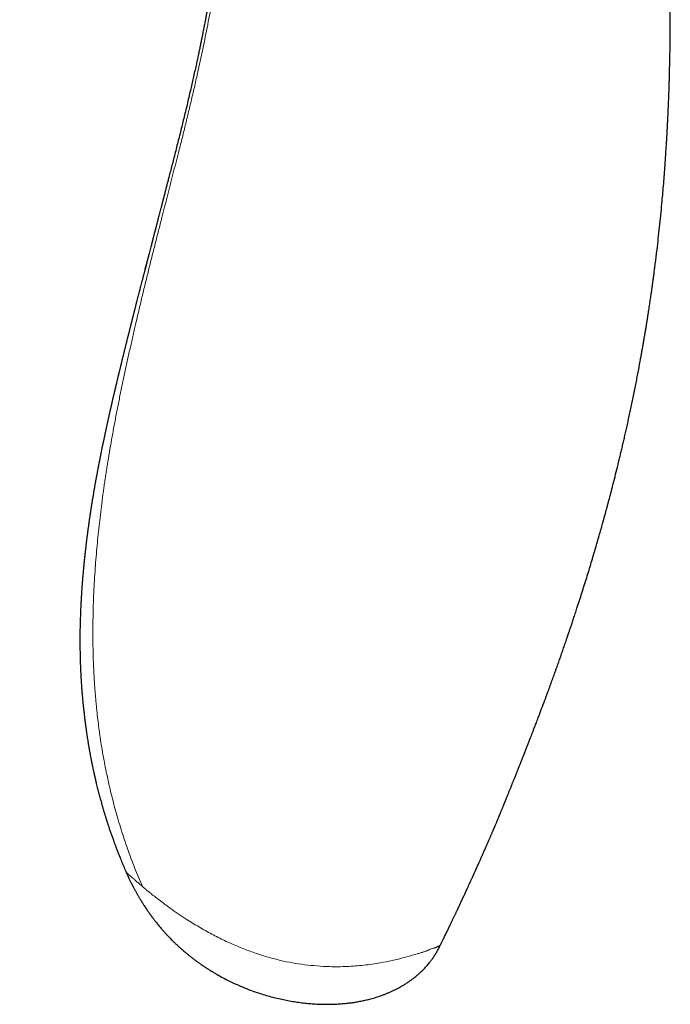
# Model space of a CAD drawing. Header units: millimetres. Extents: x 8 to 1329, y 12 to 1074.
# Tile 125 of 256: x 671 to 740, y 237 to 341. Entities that reach past the tile are written whole.
import ezdxf

# ---------------------------------------------------------------- set-up
doc = ezdxf.new("R2010")
doc.units = ezdxf.units.MM

msp = doc.modelspace()

# ---------------------------------------------------------------- linework, layer by layer
at = {"color": 7, "linetype": 'Continuous', "lineweight": 30}
msp.add_line((681.97, 250.87), (681.97, 250.87), dxfattribs=at)
at = {"color": 252, "linetype": 'Continuous', "lineweight": 0}
for points, knots in [([(670.69, 428.91), (670.73, 429), (670.81, 429.17), (670.94, 429.44), (671.08, 429.71), (671.23, 429.98), (671.39, 430.24), (671.57, 430.5), (671.76, 430.76), (671.96, 431.02), (672.19, 431.28), (672.43, 431.54), (672.69, 431.8), (672.97, 432.05), (673.27, 432.31), (673.58, 432.56), (673.9, 432.81), (674.25, 433.06), (674.61, 433.3), (674.98, 433.54), (675.37, 433.79), (675.76, 434.03), (676.16, 434.28), (676.57, 434.52), (677.03, 434.75), (677.51, 434.99), (678.01, 435.23), (678.52, 435.48), (679.05, 435.73), (679.59, 435.96), (680.15, 436.2), (680.72, 436.43), (681.29, 436.66), (681.86, 436.88), (682.42, 437.1), (682.96, 437.3), (683.48, 437.48), (683.97, 437.65), (684.46, 437.81), (684.93, 437.96), (685.4, 438.1), (685.85, 438.22), (686.3, 438.32), (686.73, 438.41), (687.16, 438.49), (687.58, 438.54), (687.99, 438.58), (688.39, 438.61), (688.78, 438.62), (689.17, 438.61), (689.56, 438.58), (689.96, 438.53), (690.34, 438.46), (690.72, 438.37), (691.09, 438.26), (691.45, 438.12), (691.74, 438), (691.94, 437.9), (692.08, 437.83), (692.21, 437.75), (692.35, 437.67), (692.48, 437.59), (692.61, 437.5), (692.74, 437.41), (692.86, 437.33), (692.96, 437.25), (693.04, 437.18), (693.12, 437.12), (693.2, 437.05), (693.29, 436.97), (693.39, 436.88), (693.49, 436.78), (693.64, 436.64), (693.82, 436.44), (694.04, 436.19), (694.26, 435.92), (694.47, 435.63), (694.68, 435.32), (694.88, 434.99), (695.06, 434.66), (695.23, 434.34), (695.37, 434.04), (695.52, 433.72), (695.66, 433.38), (695.79, 433.03), (695.92, 432.66), (696.05, 432.29), (696.16, 431.91), (696.27, 431.53), (696.37, 431.13), (696.47, 430.72), (696.57, 430.29), (696.66, 429.85), (696.74, 429.4), (696.82, 428.94), (696.88, 428.49), (696.95, 428.02), (697.01, 427.53), (697.07, 427.03), (697.12, 426.52), (697.16, 425.98), (697.2, 425.43), (697.23, 424.86), (697.26, 424.28), (697.28, 423.68), (697.3, 423.09), (697.31, 422.49), (697.31, 421.89), (697.31, 421.28), (697.31, 420.66), (697.3, 419.97), (697.29, 419.21), (697.26, 418.38), (697.24, 417.54), (697.2, 416.68), (697.17, 415.82), (697.12, 414.95), (697.08, 414.08), (697.02, 413.2), (696.96, 412.25), (696.89, 411.23), (696.82, 410.15), (696.73, 409.06), (696.65, 407.95), (696.56, 406.84), (696.46, 405.72), (696.37, 404.61), (696.28, 403.51), (696.18, 402.39), (696.08, 401.26), (695.99, 400.13), (695.89, 399), (695.79, 397.83), (695.7, 396.61), (695.6, 395.35), (695.51, 394.08), (695.42, 392.81), (695.35, 391.78), (695.31, 391.02), (695.28, 390.51), (695.25, 390), (695.22, 389.48), (695.19, 388.95), (695.16, 388.39), (695.13, 387.76), (695.09, 387.04), (695.05, 386.25), (695.02, 385.47), (694.98, 384.59), (694.93, 383.58), (694.88, 382.47), (694.84, 381.34), (694.79, 380.23), (694.73, 378.88), (694.66, 377.3), (694.57, 375.49), (694.48, 373.69), (694.38, 371.89), (694.27, 370.1), (694.15, 368.31), (694.03, 366.65), (693.91, 365.13), (693.79, 363.73), (693.67, 362.35), (693.54, 360.97), (693.4, 359.59), (693.25, 358.21), (693.09, 356.79), (692.92, 355.33), (692.73, 353.81), (692.53, 352.31), (692.32, 350.81), (692.1, 349.32), (691.87, 347.84), (691.63, 346.36), (691.39, 344.94), (691.15, 343.58), (690.91, 342.28), (690.67, 340.99), (690.41, 339.7), (690.15, 338.41), (689.88, 337.13), (689.59, 335.79), (689.27, 334.39), (688.93, 332.92), (688.58, 331.46), (688.23, 330), (687.87, 328.54), (687.53, 327.19), (687.21, 325.95), (686.92, 324.82), (686.63, 323.68), (686.34, 322.54), (686.04, 321.39), (685.73, 320.16), (685.39, 318.85), (685.04, 317.45), (684.68, 316.05), (684.33, 314.63), (683.98, 313.21), (683.64, 311.79), (683.3, 310.36), (682.97, 308.97), (682.66, 307.63), (682.37, 306.32), (682.08, 305.01), (681.79, 303.69), (681.51, 302.36), (681.24, 301.03), (680.98, 299.71), (680.72, 298.38), (680.48, 297.05), (680.25, 295.71), (680.07, 294.62), (679.93, 293.76), (679.83, 293.15), (679.74, 292.54), (679.65, 291.94), (679.57, 291.35), (679.49, 290.78), (679.39, 290.01), (679.26, 289.04), (679.13, 287.86), (679, 286.68), (678.88, 285.49), (678.78, 284.3), (678.68, 283.07), (678.6, 281.8), (678.53, 280.49), (678.48, 279.18), (678.45, 277.86), (678.43, 276.54), (678.44, 275.22), (678.46, 274.19), (678.48, 273.44), (678.5, 272.99), (678.52, 272.53), (678.54, 272.07), (678.56, 271.69), (678.58, 271.39), (678.59, 271.18), (678.6, 270.96), (678.62, 270.75), (678.63, 270.53), (678.65, 270.31), (678.67, 270.07), (678.69, 269.81), (678.71, 269.54), (678.74, 269.26), (678.76, 268.96), (678.79, 268.66), (678.82, 268.37), (678.85, 268.08), (678.88, 267.79), (678.93, 267.3), (679.02, 266.59), (679.14, 265.64), (679.29, 264.64), (679.46, 263.59), (679.65, 262.54), (679.86, 261.5), (680.08, 260.47), (680.32, 259.44), (680.57, 258.43), (680.84, 257.42), (681.13, 256.4), (681.43, 255.39), (681.76, 254.37), (682.11, 253.36), (682.47, 252.35), (682.86, 251.35), (683.26, 250.36), (683.54, 249.7), (683.68, 249.37)], [0, 0, 0, 0, 0.004971, 0.009926, 0.014885, 0.019853, 0.024815, 0.029686, 0.034561, 0.039434, 0.044308, 0.049267, 0.054243, 0.059209, 0.064199, 0.069167, 0.074139, 0.07911, 0.084081, 0.08904, 0.094023, 0.098999, 0.103962, 0.108935, 0.113922, 0.119378, 0.124848, 0.130345, 0.135818, 0.141292, 0.147071, 0.15287, 0.158702, 0.164509, 0.170303, 0.176116, 0.181587, 0.187055, 0.192532, 0.198, 0.203481, 0.208954, 0.214411, 0.219897, 0.225362, 0.230836, 0.236212, 0.241591, 0.246977, 0.252349, 0.258004, 0.263658, 0.2693, 0.274959, 0.280624, 0.286266, 0.291903, 0.294074, 0.296247, 0.298421, 0.300599, 0.302787, 0.30499, 0.307197, 0.309372, 0.31086, 0.312301, 0.313706, 0.315096, 0.316487, 0.318333, 0.3202, 0.322069, 0.326165, 0.330239, 0.334328, 0.33843, 0.342508, 0.346597, 0.350701, 0.353903, 0.357106, 0.360325, 0.363542, 0.366753, 0.369968, 0.373184, 0.376098, 0.379013, 0.381932, 0.384847, 0.387756, 0.390664, 0.393575, 0.396243, 0.398912, 0.401585, 0.404263, 0.406936, 0.409599, 0.412265, 0.41495, 0.417644, 0.420326, 0.422995, 0.425658, 0.428169, 0.430686, 0.433208, 0.435734, 0.43826, 0.441468, 0.444667, 0.447873, 0.451087, 0.454291, 0.457429, 0.46057, 0.463718, 0.466874, 0.470621, 0.474359, 0.478112, 0.481864, 0.485613, 0.489376, 0.493027, 0.496661, 0.500334, 0.504015, 0.507667, 0.51131, 0.51496, 0.518985, 0.523001, 0.527013, 0.531043, 0.535083, 0.536684, 0.538269, 0.539857, 0.541476, 0.54315, 0.544888, 0.546668, 0.549145, 0.551606, 0.554031, 0.556442, 0.559905, 0.563402, 0.5669, 0.570376, 0.573844, 0.57949, 0.585145, 0.590787, 0.596415, 0.602061, 0.6077, 0.613329, 0.617793, 0.622247, 0.626644, 0.631059, 0.635529, 0.639974, 0.644382, 0.649324, 0.654286, 0.659219, 0.664151, 0.669098, 0.674048, 0.678993, 0.683928, 0.688362, 0.692791, 0.697204, 0.701622, 0.706071, 0.710531, 0.714977, 0.720125, 0.725268, 0.730465, 0.735659, 0.740831, 0.746016, 0.750072, 0.754102, 0.758153, 0.762246, 0.766338, 0.770405, 0.775326, 0.780248, 0.785189, 0.790145, 0.795097, 0.80002, 0.804943, 0.809905, 0.814338, 0.818741, 0.823181, 0.827648, 0.832082, 0.836493, 0.840914, 0.845264, 0.849622, 0.853969, 0.858315, 0.860281, 0.86226, 0.864234, 0.866181, 0.868077, 0.869908, 0.871698, 0.875426, 0.879183, 0.882935, 0.886684, 0.890434, 0.894176, 0.898269, 0.902364, 0.906454, 0.910542, 0.914631, 0.918725, 0.922812, 0.924218, 0.92563, 0.927055, 0.928486, 0.929895, 0.93057, 0.931231, 0.931881, 0.932534, 0.9332, 0.933894, 0.934628, 0.935413, 0.936257, 0.937146, 0.938061, 0.938984, 0.939897, 0.940796, 0.941686, 0.942572, 0.945373, 0.948189, 0.951438, 0.954691, 0.957938, 0.961188, 0.96444, 0.967632, 0.970824, 0.974015, 0.977207, 0.980461, 0.983715, 0.986974, 0.990229, 0.993486, 0.996743, 1, 1, 1, 1]), ([(681.97, 250.87), (681.97, 250.87), (681.97, 250.87), (681.98, 250.86), (682, 250.85), (682.04, 250.81), (682.1, 250.76), (682.14, 250.72), (682.17, 250.69), (682.2, 250.67), (682.23, 250.64), (682.26, 250.61), (682.31, 250.57), (682.38, 250.51), (682.45, 250.44), (682.5, 250.39), (682.55, 250.35), (682.63, 250.28), (682.77, 250.16), (683, 249.96), (683.31, 249.7), (683.55, 249.48), (683.68, 249.37)], [0, 0, 0, 0, 0.033707, 0.110056, 0.186415, 0.292208, 0.404425, 0.434826, 0.465621, 0.496856, 0.528561, 0.560747, 0.59341, 0.664496, 0.72129, 0.751535, 0.775525, 0.793333, 0.834115, 0.881403, 0.937494, 1, 1, 1, 1]), ([(683.68, 249.37), (683.71, 249.35), (683.79, 249.28), (683.93, 249.15), (684.15, 248.96), (684.46, 248.71), (684.86, 248.4), (685.34, 248.03), (685.83, 247.65), (686.26, 247.33), (686.66, 247.04), (687.05, 246.76), (687.48, 246.47), (687.9, 246.18), (688.41, 245.86), (689, 245.48), (689.68, 245.08), (690.36, 244.69), (691.03, 244.32), (691.71, 243.97), (692.39, 243.63), (693.29, 243.22), (694.4, 242.76), (695.72, 242.27), (697.02, 241.86), (698.31, 241.53), (699.59, 241.26), (700.88, 241.07), (702.19, 240.94), (703.38, 240.87), (704.44, 240.86), (705.35, 240.88), (706.25, 240.94), (707.14, 241.02), (708.03, 241.13), (709.03, 241.29), (710.17, 241.52), (711.22, 241.78), (712.11, 242.03), (712.68, 242.19), (713.14, 242.33), (713.41, 242.41), (713.6, 242.47), (713.73, 242.52), (713.85, 242.56), (713.96, 242.61), (714.1, 242.69), (714.3, 242.78), (714.5, 242.82), (714.64, 242.86), (714.77, 242.9), (714.86, 242.95), (714.96, 243), (715.02, 243.03), (715.07, 243.05), (715.09, 243.06), (715.11, 243.07), (715.14, 243.08), (715.15, 243.08), (715.17, 243.09), (715.19, 243.1), (715.22, 243.11), (715.22, 243.11), (715.22, 243.11)], [0, 0, 0, 0, 0.003273, 0.008411, 0.016328, 0.027062, 0.040404, 0.05612, 0.074269, 0.087853, 0.097877, 0.1114, 0.124576, 0.137392, 0.149934, 0.170222, 0.190283, 0.210107, 0.22949, 0.248799, 0.267844, 0.28663, 0.323533, 0.358815, 0.392946, 0.426196, 0.459007, 0.491746, 0.524693, 0.558255, 0.581575, 0.604567, 0.62727, 0.649889, 0.672493, 0.695025, 0.726361, 0.76002, 0.777764, 0.796138, 0.805469, 0.81485, 0.818673, 0.822522, 0.826316, 0.829963, 0.833421, 0.840881, 0.85094, 0.856884, 0.863493, 0.877572, 0.89413, 0.913168, 0.919244, 0.92558, 0.932124, 0.938892, 0.945848, 0.95303, 0.960462, 0.968086, 1, 1, 1, 1])]:
    msp.add_open_spline(points, degree=3, knots=knots, dxfattribs=at)
at = {"color": 7, "linetype": 'Continuous', "lineweight": 30}
for points, knots in [([(691.95, 350.76), (691.96, 350.8), (691.97, 350.89), (691.99, 351.03), (692.01, 351.19), (692.04, 351.36), (692.06, 351.56), (692.09, 351.77), (692.12, 351.98), (692.15, 352.2), (692.18, 352.42), (692.21, 352.61), (692.23, 352.76), (692.24, 352.87), (692.25, 352.97), (692.27, 353.06), (692.28, 353.15), (692.29, 353.23), (692.3, 353.3), (692.3, 353.34), (692.3, 353.36), (692.3, 353.37), (692.31, 353.37), (692.31, 353.37), (692.31, 353.37), (692.31, 353.37), (692.31, 353.37), (692.31, 353.37), (692.31, 353.37), (692.31, 353.37), (692.3, 353.36), (692.3, 353.34), (692.3, 353.31), (692.29, 353.26), (692.28, 353.21), (692.28, 353.15), (692.27, 353.09), (692.26, 353.04), (692.24, 352.89), (692.2, 352.59), (692.14, 352.14), (692.07, 351.64), (692, 351.14), (691.93, 350.62), (691.85, 350.08), (691.79, 349.64), (691.74, 349.29), (691.7, 349.03), (691.66, 348.79), (691.62, 348.56), (691.59, 348.34), (691.56, 348.12), (691.53, 347.92), (691.49, 347.72), (691.47, 347.54), (691.44, 347.38), (691.42, 347.24), (691.4, 347.12), (691.38, 347.02), (691.37, 346.94), (691.36, 346.89), (691.36, 346.85), (691.35, 346.81), (691.34, 346.77), (691.33, 346.71), (691.32, 346.65), (691.3, 346.53), (691.27, 346.35), (691.24, 346.12), (691.2, 345.88), (691.16, 345.65), (691.12, 345.41), (691.07, 345.15), (691.03, 344.87), (690.97, 344.57), (690.92, 344.26), (690.86, 343.92), (690.8, 343.57), (690.73, 343.2), (690.66, 342.82), (690.59, 342.41), (690.51, 342), (690.43, 341.57), (690.35, 341.15), (690.26, 340.7), (690.17, 340.24), (690.08, 339.78), (689.99, 339.32), (689.9, 338.86), (689.8, 338.39), (689.7, 337.9), (689.59, 337.4), (689.49, 336.9), (689.36, 336.32), (689.22, 335.7), (689.07, 335.02), (688.92, 334.36), (688.76, 333.67), (688.59, 332.95), (688.42, 332.19), (688.24, 331.46), (688.06, 330.73), (687.89, 330.02), (687.71, 329.3), (687.53, 328.58), (687.35, 327.86), (687.17, 327.15), (686.99, 326.45), (686.82, 325.78), (686.65, 325.12), (686.5, 324.55), (686.37, 324.05), (686.26, 323.62), (686.15, 323.2), (686.05, 322.79), (685.94, 322.39), (685.84, 322), (685.75, 321.63), (685.66, 321.3), (685.58, 320.99), (685.5, 320.7), (685.43, 320.43), (685.37, 320.17), (685.31, 319.97), (685.27, 319.8), (685.24, 319.67), (685.2, 319.55), (685.17, 319.43), (685.14, 319.32), (685.12, 319.22), (685.1, 319.14), (685.08, 319.08), (685.07, 319.04), (685.06, 319), (685.05, 318.96), (685.03, 318.9), (685.01, 318.82), (684.99, 318.73), (684.96, 318.62), (684.93, 318.51), (684.9, 318.39), (684.85, 318.19), (684.78, 317.9), (684.68, 317.51), (684.59, 317.16), (684.5, 316.84), (684.43, 316.57), (684.36, 316.29), (684.29, 316.02), (684.23, 315.76), (684.17, 315.53), (684.12, 315.32), (684.07, 315.15), (684.04, 315.03), (684.03, 314.96), (684.01, 314.9), (684, 314.84), (683.99, 314.81), (683.98, 314.79), (683.98, 314.78), (683.98, 314.78), (683.98, 314.77), (683.98, 314.77), (683.98, 314.77), (683.98, 314.77), (683.98, 314.78), (683.99, 314.8), (684, 314.84), (684.01, 314.89), (684.02, 314.95), (684.03, 314.99), (684.04, 315)], [0, 0, 0, 0, 0.002707, 0.005978, 0.009639, 0.013614, 0.017966, 0.022696, 0.027805, 0.032438, 0.037347, 0.042533, 0.045074, 0.047587, 0.049851, 0.051856, 0.053602, 0.055637, 0.057148, 0.058137, 0.05844, 0.058545, 0.05862, 0.058649, 0.058673, 0.058694, 0.058717, 0.058742, 0.058773, 0.058854, 0.059106, 0.059485, 0.060323, 0.061471, 0.062833, 0.0642, 0.065563, 0.066924, 0.06828, 0.075684, 0.088668, 0.100014, 0.111138, 0.124102, 0.136768, 0.149131, 0.155196, 0.161184, 0.166962, 0.1724, 0.177496, 0.18225, 0.187415, 0.192104, 0.196317, 0.200055, 0.203314, 0.206098, 0.208408, 0.210244, 0.211607, 0.212242, 0.212975, 0.214051, 0.215463, 0.216992, 0.218523, 0.224006, 0.229513, 0.235055, 0.240317, 0.246013, 0.252146, 0.258715, 0.265719, 0.273162, 0.281042, 0.289362, 0.29812, 0.307315, 0.316943, 0.327, 0.336871, 0.347117, 0.35774, 0.368749, 0.380157, 0.390885, 0.401963, 0.41339, 0.425158, 0.43726, 0.449672, 0.462086, 0.478923, 0.495474, 0.511728, 0.527709, 0.54645, 0.564962, 0.583256, 0.601256, 0.61889, 0.636132, 0.654539, 0.672576, 0.690255, 0.707528, 0.724347, 0.740696, 0.756634, 0.767388, 0.777998, 0.788476, 0.798792, 0.808755, 0.818297, 0.827405, 0.83607, 0.843455, 0.850486, 0.857167, 0.863501, 0.869489, 0.872699, 0.875801, 0.878795, 0.881682, 0.884462, 0.886988, 0.889128, 0.890317, 0.891341, 0.892204, 0.893276, 0.894786, 0.896736, 0.898975, 0.901605, 0.904465, 0.907365, 0.910307, 0.919305, 0.928669, 0.938403, 0.945104, 0.951969, 0.958732, 0.965209, 0.971408, 0.97637, 0.981153, 0.985764, 0.987451, 0.989114, 0.990568, 0.991694, 0.992503, 0.992796, 0.993024, 0.993119, 0.993206, 0.993288, 0.993372, 0.993562, 0.993807, 0.994504, 0.995512, 0.996925, 0.998705, 1, 1, 1, 1]), ([(715.22, 243.11), (715.23, 243.13), (715.26, 243.19), (715.31, 243.29), (715.37, 243.4), (715.44, 243.54), (715.51, 243.7), (715.6, 243.88), (715.7, 244.07), (715.8, 244.28), (715.9, 244.49), (715.98, 244.65), (716.04, 244.77), (716.07, 244.85), (716.11, 244.93), (716.15, 245.01), (716.18, 245.07), (716.2, 245.12), (716.22, 245.17), (716.25, 245.22), (716.28, 245.29), (716.33, 245.38), (716.38, 245.49), (716.44, 245.61), (716.49, 245.73), (716.57, 245.9), (716.68, 246.12), (716.79, 246.34), (716.87, 246.51), (716.93, 246.64), (716.98, 246.75), (717.03, 246.85), (717.06, 246.92), (717.09, 246.98), (717.11, 247.03), (717.13, 247.06), (717.15, 247.11), (717.17, 247.16), (717.2, 247.22), (717.24, 247.3), (717.27, 247.38), (717.31, 247.46), (717.35, 247.54), (717.4, 247.65), (717.47, 247.79), (717.55, 247.97), (717.64, 248.15), (717.72, 248.32), (717.78, 248.45), (717.82, 248.54), (717.86, 248.63), (717.89, 248.7), (717.92, 248.77), (717.94, 248.81), (717.96, 248.85), (717.98, 248.89), (718, 248.93), (718.02, 248.98), (718.05, 249.05), (718.09, 249.14), (718.15, 249.26), (718.21, 249.39), (718.27, 249.53), (718.4, 249.8), (718.52, 250.06), (718.63, 250.32), (718.68, 250.43), (718.73, 250.52), (718.76, 250.6), (718.79, 250.66), (718.81, 250.71), (718.84, 250.77), (718.87, 250.85), (718.92, 250.95), (718.98, 251.09), (719.06, 251.27), (719.15, 251.46), (719.23, 251.65), (719.31, 251.83), (719.38, 251.98), (719.44, 252.11), (719.49, 252.22), (719.53, 252.3), (719.56, 252.38), (719.59, 252.46), (719.63, 252.54), (719.67, 252.64), (719.72, 252.74), (719.78, 252.88), (719.85, 253.05), (719.94, 253.24), (720.03, 253.44), (720.1, 253.62), (720.17, 253.76), (720.21, 253.86), (720.25, 253.95), (720.28, 254.03), (720.31, 254.08), (720.33, 254.13), (720.34, 254.17), (720.36, 254.21), (720.39, 254.28), (720.43, 254.36), (720.47, 254.46), (720.52, 254.58), (720.58, 254.7), (720.63, 254.83), (720.69, 254.96), (720.74, 255.08), (720.79, 255.2), (720.84, 255.31), (720.89, 255.43), (720.93, 255.53), (720.97, 255.62), (721.01, 255.71), (721.05, 255.8), (721.1, 255.92), (721.15, 256.05), (721.2, 256.17), (721.25, 256.28), (721.28, 256.36), (721.32, 256.45), (721.36, 256.54), (721.39, 256.62), (721.42, 256.68), (721.43, 256.73), (721.45, 256.77), (721.47, 256.82), (721.5, 256.88), (721.53, 256.96), (721.57, 257.05), (721.61, 257.15), (721.65, 257.26), (721.7, 257.38), (721.75, 257.51), (721.81, 257.64), (721.86, 257.76), (721.89, 257.85), (721.92, 257.93), (721.95, 257.98), (721.97, 258.03), (721.99, 258.07), (722.01, 258.13), (722.03, 258.19), (722.06, 258.26), (722.1, 258.35), (722.13, 258.43), (722.17, 258.52), (722.2, 258.61), (722.24, 258.7), (722.28, 258.81), (722.33, 258.91), (722.37, 259.01), (722.41, 259.11), (722.46, 259.23), (722.51, 259.37), (722.58, 259.53), (722.64, 259.68), (722.7, 259.83), (722.75, 259.96), (722.79, 260.07), (722.83, 260.15), (722.86, 260.25), (722.9, 260.35), (722.95, 260.45), (722.99, 260.55), (723.03, 260.67), (723.09, 260.81), (723.16, 260.98), (723.23, 261.16), (723.3, 261.34), (723.37, 261.52), (723.43, 261.66), (723.47, 261.76), (723.49, 261.81), (723.51, 261.85), (723.52, 261.88), (723.53, 261.92), (723.55, 261.97), (723.58, 262.05), (723.62, 262.14), (723.66, 262.24), (723.7, 262.34), (723.74, 262.44), (723.78, 262.54), (723.81, 262.62), (723.84, 262.7), (723.87, 262.77), (723.89, 262.82), (723.91, 262.88), (723.94, 262.95), (723.97, 263.03), (724.01, 263.14), (724.05, 263.24), (724.09, 263.32), (724.12, 263.4), (724.15, 263.47), (724.18, 263.55), (724.21, 263.62), (724.23, 263.69), (724.25, 263.74), (724.27, 263.78), (724.29, 263.83), (724.31, 263.89), (724.33, 263.95), (724.36, 264.02), (724.38, 264.08), (724.41, 264.15), (724.44, 264.23), (724.48, 264.31), (724.5, 264.39), (724.54, 264.47), (724.57, 264.55), (724.61, 264.65), (724.64, 264.73), (724.66, 264.78), (724.67, 264.82), (724.69, 264.86), (724.7, 264.9), (724.72, 264.93), (724.73, 264.97), (724.74, 265), (724.75, 265.02), (724.76, 265.05), (724.78, 265.09), (724.79, 265.12), (724.81, 265.18), (724.85, 265.26), (724.89, 265.36), (724.95, 265.53), (725.04, 265.76), (725.14, 266.03), (725.24, 266.28), (725.33, 266.52), (725.42, 266.76), (725.52, 267.01), (725.61, 267.26), (725.7, 267.49), (725.78, 267.69), (725.86, 267.9), (725.93, 268.1), (726, 268.27), (726.05, 268.4), (726.08, 268.49), (726.1, 268.53), (726.11, 268.56), (726.11, 268.58), (726.12, 268.59), (726.12, 268.61), (726.14, 268.65), (726.16, 268.71), (726.19, 268.79), (726.23, 268.88), (726.27, 268.99), (726.31, 269.12), (726.37, 269.26), (726.43, 269.42), (726.49, 269.59), (726.56, 269.78), (726.65, 270.01), (726.74, 270.27), (726.85, 270.57), (726.95, 270.86), (727.06, 271.14), (727.15, 271.41), (727.25, 271.67), (727.35, 271.95), (727.46, 272.25), (727.57, 272.56), (727.68, 272.86), (727.77, 273.14), (727.87, 273.41), (727.96, 273.65), (728.04, 273.89), (728.12, 274.13), (728.21, 274.38), (728.3, 274.64), (728.39, 274.91), (728.49, 275.19), (728.57, 275.43), (728.64, 275.62), (728.68, 275.76), (728.72, 275.87), (728.75, 275.95), (728.77, 276.01), (728.78, 276.05), (728.79, 276.08), (728.8, 276.12), (728.82, 276.16), (728.84, 276.23), (728.87, 276.31), (728.91, 276.42), (728.95, 276.55), (729, 276.7), (729.06, 276.87), (729.13, 277.07), (729.2, 277.28), (729.27, 277.52), (729.36, 277.76), (729.44, 278.02), (729.53, 278.3), (729.62, 278.58), (729.77, 279.03), (729.98, 279.66), (730.23, 280.46), (730.49, 281.27), (730.74, 282.07), (730.99, 282.88), (731.23, 283.67), (731.46, 284.45), (731.67, 285.18), (731.88, 285.88), (732.06, 286.53), (732.25, 287.17), (732.4, 287.72), (732.52, 288.16), (732.62, 288.52), (732.7, 288.81), (732.76, 289.03), (732.8, 289.17), (732.83, 289.29), (732.86, 289.4), (732.89, 289.49), (732.91, 289.56), (732.92, 289.61), (732.93, 289.65), (732.94, 289.68), (732.95, 289.72), (732.96, 289.76), (732.98, 289.82), (733, 289.92), (733.04, 290.08), (733.1, 290.27), (733.16, 290.51), (733.23, 290.78), (733.31, 291.09), (733.4, 291.42), (733.54, 291.98), (733.75, 292.78), (734, 293.81), (734.21, 294.66), (734.37, 295.34), (734.49, 295.84), (734.61, 296.35), (734.73, 296.88), (734.86, 297.43), (734.99, 298.01), (735.12, 298.6), (735.25, 299.22), (735.39, 299.86), (735.53, 300.51), (735.67, 301.18), (735.8, 301.87), (735.94, 302.54), (736.07, 303.2), (736.19, 303.85), (736.32, 304.51), (736.42, 305.1), (736.52, 305.61), (736.6, 306.05), (736.67, 306.49), (736.75, 306.93), (736.83, 307.39), (736.91, 307.87), (736.99, 308.35), (737.07, 308.81), (737.14, 309.24), (737.2, 309.66), (737.26, 310.05), (737.32, 310.41), (737.37, 310.74), (737.42, 311.06), (737.46, 311.35), (737.5, 311.63), (737.54, 311.9), (737.58, 312.15), (737.61, 312.37), (737.64, 312.58), (737.67, 312.76), (737.69, 312.91), (737.7, 313.01), (737.71, 313.09), (737.72, 313.15), (737.73, 313.19), (737.73, 313.24), (737.74, 313.3), (737.75, 313.38), (737.76, 313.48), (737.78, 313.61), (737.81, 313.77), (737.83, 313.96), (737.86, 314.17), (737.89, 314.4), (737.92, 314.66), (737.96, 314.92), (737.99, 315.21), (738.03, 315.5), (738.07, 315.81), (738.11, 316.14), (738.15, 316.48), (738.23, 317.1), (738.33, 318.02), (738.46, 319.23), (738.59, 320.46), (738.7, 321.6), (738.79, 322.65), (738.88, 323.6), (738.94, 324.37), (738.98, 324.94), (739.01, 325.33), (739.04, 325.71), (739.07, 326.09), (739.09, 326.45), (739.11, 326.79), (739.13, 327.11), (739.15, 327.41), (739.17, 327.69), (739.19, 327.95), (739.2, 328.19), (739.22, 328.41), (739.23, 328.61), (739.24, 328.79), (739.25, 328.96), (739.26, 329.1), (739.26, 329.23), (739.27, 329.34), (739.27, 329.43), (739.28, 329.5), (739.28, 329.56), (739.28, 329.62), (739.29, 329.69), (739.29, 329.78), (739.3, 329.89), (739.3, 330.03), (739.31, 330.2), (739.32, 330.38), (739.33, 330.6), (739.34, 330.83), (739.36, 331.08), (739.37, 331.34), (739.38, 331.62), (739.39, 331.92), (739.41, 332.24), (739.42, 332.56), (739.43, 332.87), (739.44, 333.18), (739.46, 333.5), (739.47, 333.81), (739.48, 334.12), (739.49, 334.47), (739.5, 334.87), (739.51, 335.31), (739.52, 335.72), (739.53, 336.11), (739.54, 336.48), (739.55, 336.84), (739.56, 337.17), (739.56, 337.49), (739.57, 337.79), (739.57, 338.07), (739.57, 338.32), (739.58, 338.55), (739.58, 338.76), (739.58, 338.96), (739.58, 339.15), (739.59, 339.39), (739.59, 339.7), (739.59, 340.08), (739.6, 340.48), (739.6, 340.79), (739.6, 341.02), (739.6, 341.15), (739.6, 341.27), (739.6, 341.4), (739.6, 341.51), (739.6, 341.6), (739.6, 341.67), (739.6, 341.72), (739.6, 341.76), (739.6, 341.79), (739.6, 341.82), (739.6, 341.87), (739.6, 341.94), (739.6, 342.02), (739.6, 342.11), (739.6, 342.21), (739.6, 342.31), (739.6, 342.42), (739.6, 342.54), (739.6, 342.68), (739.6, 342.86), (739.59, 343.08), (739.59, 343.29), (739.59, 343.54), (739.59, 343.81), (739.59, 344.11), (739.58, 344.4), (739.58, 344.69), (739.58, 344.92), (739.58, 345.09), (739.58, 345.21), (739.57, 345.32), (739.57, 345.43), (739.57, 345.52), (739.57, 345.6), (739.57, 345.68), (739.57, 345.73), (739.57, 345.77), (739.57, 345.81), (739.57, 345.85), (739.57, 345.9), (739.56, 345.96), (739.56, 346.04), (739.56, 346.13), (739.56, 346.26), (739.56, 346.37), (739.56, 346.47), (739.56, 346.53), (739.55, 346.59), (739.55, 346.63), (739.55, 346.65), (739.55, 346.67), (739.55, 346.68), (739.55, 346.69), (739.55, 346.7), (739.55, 346.71), (739.55, 346.72), (739.55, 346.72), (739.55, 346.72)], [0, 0, 0, 0, 0.0007023, 0.0016891, 0.0028626, 0.0042206, 0.0057639, 0.0074938, 0.0095333, 0.0115969, 0.0136417, 0.0156677, 0.0164585, 0.0172467, 0.0180323, 0.0187783, 0.0194049, 0.0199095, 0.0203006, 0.0207331, 0.0214645, 0.0223728, 0.0234581, 0.0246595, 0.0258483, 0.0270204, 0.0297157, 0.0323151, 0.0336011, 0.0348475, 0.0359557, 0.0369076, 0.0377034, 0.0382192, 0.0386387, 0.0389622, 0.0393385, 0.0398943, 0.0404946, 0.0412197, 0.0420507, 0.0428746, 0.0436721, 0.0444433, 0.0461566, 0.0477255, 0.0495999, 0.0516813, 0.0525555, 0.0534617, 0.054344, 0.0550887, 0.0557035, 0.0561718, 0.0564938, 0.0567976, 0.057194, 0.057683, 0.0582647, 0.0592349, 0.0603868, 0.0617142, 0.0630852, 0.0644477, 0.0697178, 0.0708179, 0.0719043, 0.0728538, 0.0736222, 0.0742098, 0.0746198, 0.0751594, 0.0759224, 0.0769085, 0.0781175, 0.080079, 0.0819786, 0.083801, 0.0855466, 0.0872156, 0.0883309, 0.089324, 0.0901929, 0.0909376, 0.0916039, 0.0923921, 0.0933401, 0.0944166, 0.0954917, 0.0973715, 0.0992071, 0.1011523, 0.1032674, 0.1042716, 0.1053016, 0.1062051, 0.1069308, 0.107478, 0.1078409, 0.1081804, 0.1086324, 0.1091974, 0.1100173, 0.1109968, 0.1121341, 0.1134039, 0.1146642, 0.1158882, 0.1170619, 0.1182023, 0.1193195, 0.1204221, 0.1214869, 0.1223755, 0.1230652, 0.1240015, 0.1251207, 0.1264259, 0.1278892, 0.1286806, 0.1295121, 0.1303838, 0.1312743, 0.1320432, 0.1326608, 0.1331241, 0.1334389, 0.1338464, 0.1344418, 0.1352265, 0.1361529, 0.1370722, 0.1379726, 0.1393086, 0.1405941, 0.1418267, 0.1429852, 0.1439997, 0.1445842, 0.1451063, 0.1455664, 0.1459683, 0.1464335, 0.1470232, 0.1477367, 0.1485734, 0.149475, 0.1503363, 0.1511555, 0.1519332, 0.1530718, 0.1541031, 0.1550078, 0.155963, 0.157074, 0.1584929, 0.1599967, 0.1614883, 0.1629662, 0.1643136, 0.1652252, 0.1660211, 0.1668981, 0.1679003, 0.1689166, 0.169931, 0.1709313, 0.1725749, 0.1742028, 0.1759179, 0.1776889, 0.1793954, 0.1812831, 0.1818587, 0.182336, 0.1827151, 0.1829959, 0.1832406, 0.1838019, 0.1845437, 0.1854535, 0.1864232, 0.1874275, 0.1884665, 0.1893071, 0.190166, 0.1909442, 0.1915932, 0.1921132, 0.1925167, 0.1931976, 0.1940468, 0.1950596, 0.1962194, 0.1968849, 0.1975903, 0.1983357, 0.1991203, 0.1998475, 0.20045, 0.200956, 0.2013207, 0.2017373, 0.2023447, 0.2029558, 0.2036067, 0.2042166, 0.2047853, 0.2056983, 0.2064797, 0.2071632, 0.207847, 0.2087697, 0.2096998, 0.2106182, 0.2110669, 0.2115436, 0.2120559, 0.212609, 0.2131119, 0.2135531, 0.213856, 0.2140773, 0.2143387, 0.2146534, 0.2150215, 0.215443, 0.2163529, 0.2173391, 0.2183412, 0.221103, 0.2239777, 0.2261008, 0.2283007, 0.2306233, 0.2330718, 0.2356473, 0.2375792, 0.2395772, 0.241606, 0.2434716, 0.2451448, 0.2466265, 0.2472006, 0.2476279, 0.2478951, 0.2480065, 0.2480923, 0.2482133, 0.2486375, 0.2492569, 0.2499893, 0.250883, 0.251938, 0.2531541, 0.2545315, 0.2560412, 0.2577063, 0.259527, 0.2615033, 0.2643012, 0.2671615, 0.2699336, 0.2726175, 0.2752133, 0.2777212, 0.280141, 0.283324, 0.286339, 0.2891852, 0.2918619, 0.2944129, 0.2967882, 0.2990071, 0.3012818, 0.3036729, 0.3061353, 0.3087115, 0.311402, 0.3142029, 0.3156632, 0.3169206, 0.317975, 0.3188265, 0.3193532, 0.319752, 0.3200108, 0.3201977, 0.3206627, 0.3213016, 0.3221143, 0.3231006, 0.3243603, 0.3258219, 0.3274852, 0.3293503, 0.3314177, 0.3336878, 0.336015, 0.3385248, 0.3411875, 0.3438557, 0.3465092, 0.3543111, 0.3619602, 0.3694594, 0.3773331, 0.3850446, 0.3925998, 0.4000043, 0.4072701, 0.4136343, 0.4198832, 0.426005, 0.4319957, 0.4354543, 0.4388756, 0.4422606, 0.4437476, 0.4450783, 0.4462525, 0.4472698, 0.4481301, 0.4487641, 0.4492729, 0.4496565, 0.4499197, 0.4501925, 0.4506097, 0.4511715, 0.4518661, 0.4536399, 0.4555156, 0.4574932, 0.4603011, 0.4632912, 0.4664482, 0.4696474, 0.4794097, 0.4892587, 0.4991877, 0.503896, 0.5086379, 0.5135174, 0.518562, 0.5237778, 0.5293177, 0.5350405, 0.5409432, 0.5470219, 0.5532724, 0.5596896, 0.5662677, 0.5730004, 0.5790524, 0.5852314, 0.5915469, 0.5980093, 0.6021483, 0.6063444, 0.6105953, 0.6148747, 0.6190338, 0.6238518, 0.6284594, 0.6328599, 0.6370556, 0.6410482, 0.6448387, 0.648227, 0.6514329, 0.6544547, 0.657291, 0.659941, 0.6625475, 0.6649435, 0.6671292, 0.6691049, 0.6708712, 0.672429, 0.6732434, 0.6739389, 0.6745083, 0.6749516, 0.6753534, 0.6759236, 0.6766415, 0.6774616, 0.678836, 0.6804252, 0.6822291, 0.6842477, 0.6864811, 0.6889296, 0.6915937, 0.6942258, 0.69704, 0.7000367, 0.7032161, 0.7065217, 0.7098472, 0.7213144, 0.7329824, 0.7448491, 0.7569012, 0.7660019, 0.7751837, 0.7844728, 0.7881587, 0.7918683, 0.7956007, 0.7992956, 0.8028081, 0.8061294, 0.809179, 0.8120446, 0.8147258, 0.8172228, 0.819537, 0.8216694, 0.8236207, 0.8253916, 0.8269826, 0.8283941, 0.8296263, 0.8306795, 0.8315537, 0.8322799, 0.8327347, 0.8332775, 0.8339759, 0.834825, 0.8358143, 0.837222, 0.8388411, 0.8406715, 0.8427136, 0.8449673, 0.847433, 0.8499521, 0.8526602, 0.8555576, 0.8586449, 0.8619225, 0.8647998, 0.8678097, 0.8709098, 0.873951, 0.8769196, 0.8798152, 0.8842172, 0.8884369, 0.8924746, 0.8962335, 0.8998217, 0.9032399, 0.9064885, 0.9095678, 0.912478, 0.9152187, 0.9175816, 0.9198013, 0.9218774, 0.9238098, 0.9255984, 0.9273481, 0.9308322, 0.9345044, 0.9383637, 0.9424103, 0.9436328, 0.9448715, 0.9461264, 0.9473621, 0.9484395, 0.949344, 0.9499972, 0.9505166, 0.9509023, 0.9511115, 0.9513651, 0.9518035, 0.9524879, 0.9533166, 0.9542033, 0.9551479, 0.9561502, 0.9572103, 0.9583283, 0.9595042, 0.9614689, 0.9635717, 0.9656968, 0.967794, 0.9707412, 0.9736305, 0.9764614, 0.9792334, 0.9819272, 0.9831504, 0.9842945, 0.9853598, 0.9863464, 0.9872545, 0.9880843, 0.9888314, 0.9894214, 0.9897022, 0.9900009, 0.99041, 0.9909296, 0.9915598, 0.9922999, 0.9931215, 0.9945125, 0.996056, 0.9967041, 0.9973735, 0.9979628, 0.9984169, 0.9986399, 0.9988273, 0.9989941, 0.999148, 0.9995195, 0.9997567, 0.9998789, 1, 1, 1, 1]), ([(684.38, 316.36), (684.37, 316.34), (684.36, 316.28), (684.33, 316.19), (684.31, 316.09), (684.29, 316), (684.27, 315.93), (684.25, 315.86), (684.23, 315.78), (684.2, 315.68), (684.17, 315.57), (684.14, 315.45), (684.11, 315.33), (684.09, 315.23), (684.07, 315.15), (684.05, 315.1), (684.04, 315.06), (684.03, 315.01), (684.01, 314.95), (683.99, 314.86), (683.96, 314.74), (683.93, 314.62), (683.89, 314.48), (683.86, 314.35), (683.83, 314.23), (683.8, 314.14), (683.78, 314.06), (683.76, 313.96), (683.72, 313.83), (683.68, 313.66), (683.62, 313.45), (683.56, 313.2), (683.49, 312.94), (683.43, 312.7), (683.37, 312.47), (683.31, 312.23), (683.24, 311.98), (683.18, 311.71), (683.12, 311.49), (683.07, 311.31), (683.04, 311.2), (683.02, 311.09), (682.99, 311), (682.97, 310.9), (682.94, 310.79), (682.91, 310.68), (682.88, 310.56), (682.85, 310.45), (682.83, 310.34), (682.8, 310.24), (682.78, 310.16), (682.76, 310.08), (682.73, 309.97), (682.7, 309.83), (682.65, 309.65), (682.6, 309.45), (682.55, 309.25), (682.5, 309.04), (682.45, 308.87), (682.42, 308.73), (682.4, 308.64), (682.37, 308.56), (682.35, 308.48), (682.33, 308.38), (682.3, 308.28), (682.28, 308.18), (682.25, 308.06), (682.22, 307.94), (682.19, 307.83), (682.16, 307.7), (682.12, 307.54), (682.07, 307.36), (682.03, 307.18), (681.98, 307), (681.94, 306.83), (681.91, 306.7), (681.88, 306.59), (681.86, 306.5), (681.84, 306.41), (681.81, 306.32), (681.79, 306.22), (681.76, 306.12), (681.74, 306.01), (681.71, 305.91), (681.69, 305.81), (681.66, 305.7), (681.63, 305.57), (681.59, 305.42), (681.56, 305.27), (681.52, 305.13), (681.49, 304.99), (681.46, 304.87), (681.43, 304.76), (681.41, 304.65), (681.38, 304.53), (681.35, 304.41), (681.32, 304.28), (681.28, 304.15), (681.25, 304.01), (681.22, 303.87), (681.18, 303.73), (681.15, 303.61), (681.12, 303.49), (681.09, 303.36), (681.05, 303.2), (681.01, 303), (680.95, 302.78), (680.9, 302.55), (680.85, 302.33), (680.8, 302.12), (680.75, 301.9), (680.7, 301.7), (680.66, 301.51), (680.62, 301.35), (680.58, 301.2), (680.55, 301.05), (680.51, 300.9), (680.47, 300.73), (680.44, 300.57), (680.4, 300.41), (680.37, 300.28), (680.35, 300.17), (680.32, 300.06), (680.3, 299.95), (680.27, 299.85), (680.25, 299.74), (680.23, 299.64), (680.2, 299.54), (680.18, 299.43), (680.15, 299.32), (680.13, 299.2), (680.1, 299.06), (680.07, 298.93), (680.04, 298.8), (680.01, 298.68), (679.99, 298.57), (679.96, 298.47), (679.94, 298.38), (679.93, 298.29), (679.9, 298.19), (679.88, 298.09), (679.86, 297.97), (679.83, 297.85), (679.8, 297.72), (679.77, 297.59), (679.75, 297.47), (679.72, 297.33), (679.69, 297.19), (679.65, 297.03), (679.62, 296.86), (679.58, 296.7), (679.55, 296.53), (679.52, 296.4), (679.5, 296.29), (679.48, 296.2), (679.46, 296.12), (679.45, 296.03), (679.42, 295.9), (679.38, 295.72), (679.33, 295.49), (679.28, 295.25), (679.24, 295), (679.2, 294.8), (679.17, 294.65), (679.15, 294.55), (679.12, 294.43), (679.1, 294.31), (679.08, 294.19), (679.05, 294.06), (679.03, 293.95), (679.01, 293.85), (678.99, 293.77), (678.98, 293.69), (678.97, 293.62), (678.95, 293.53), (678.93, 293.41), (678.9, 293.28), (678.88, 293.15), (678.85, 293.02), (678.83, 292.9), (678.81, 292.78), (678.79, 292.66), (678.76, 292.52), (678.73, 292.37), (678.71, 292.2), (678.67, 292.03), (678.64, 291.86), (678.61, 291.69), (678.58, 291.51), (678.55, 291.34), (678.52, 291.16), (678.49, 290.97), (678.46, 290.76), (678.42, 290.54), (678.38, 290.33), (678.35, 290.13), (678.32, 289.93), (678.29, 289.73), (678.25, 289.51), (678.22, 289.33), (678.2, 289.17), (678.18, 289.06), (678.17, 288.95), (678.15, 288.86), (678.14, 288.79), (678.13, 288.72), (678.12, 288.63), (678.1, 288.52), (678.08, 288.38), (678.06, 288.23), (678.04, 288.07), (678.01, 287.9), (677.99, 287.72), (677.97, 287.56), (677.95, 287.43), (677.93, 287.33), (677.92, 287.25), (677.91, 287.18), (677.91, 287.13), (677.9, 287.08), (677.9, 287.04), (677.89, 286.99), (677.88, 286.94), (677.87, 286.87), (677.86, 286.77), (677.84, 286.64), (677.82, 286.48), (677.8, 286.32), (677.78, 286.17), (677.76, 286.01), (677.74, 285.86), (677.73, 285.71), (677.71, 285.57), (677.69, 285.42), (677.68, 285.29), (677.66, 285.16), (677.65, 285.04), (677.63, 284.92), (677.62, 284.82), (677.61, 284.73), (677.6, 284.66), (677.6, 284.59), (677.59, 284.52), (677.58, 284.44), (677.57, 284.36), (677.56, 284.25), (677.55, 284.12), (677.53, 283.97), (677.51, 283.8), (677.49, 283.62), (677.48, 283.42), (677.45, 283.2), (677.43, 282.96), (677.41, 282.7), (677.38, 282.45), (677.36, 282.2), (677.34, 281.96), (677.33, 281.75), (677.31, 281.57), (677.3, 281.42), (677.29, 281.28), (677.28, 281.15), (677.27, 281.04), (677.27, 280.95), (677.26, 280.89), (677.26, 280.83), (677.26, 280.79), (677.25, 280.75), (677.25, 280.7), (677.24, 280.63), (677.24, 280.56), (677.23, 280.47), (677.23, 280.38), (677.22, 280.25), (677.21, 280.1), (677.2, 279.92), (677.19, 279.71), (677.18, 279.47), (677.16, 279.21), (677.15, 278.92), (677.13, 278.6), (677.12, 278.29), (677.11, 277.97), (677.1, 277.65), (677.09, 277.32), (677.08, 276.97), (677.07, 276.6), (677.07, 276.16), (677.06, 275.64), (677.06, 275.07), (677.07, 274.53), (677.08, 274.01), (677.09, 273.51), (677.1, 273.03), (677.12, 272.57), (677.14, 272.13), (677.16, 271.72), (677.18, 271.32), (677.21, 270.93), (677.23, 270.62), (677.25, 270.36), (677.26, 270.17), (677.28, 269.98), (677.29, 269.79), (677.31, 269.62), (677.32, 269.47), (677.34, 269.32), (677.35, 269.2), (677.36, 269.09), (677.37, 269), (677.37, 268.93), (677.38, 268.88), (677.38, 268.84), (677.39, 268.8), (677.39, 268.73), (677.4, 268.65), (677.41, 268.56), (677.42, 268.47), (677.43, 268.36), (677.45, 268.21), (677.47, 268), (677.5, 267.75), (677.53, 267.51), (677.55, 267.27), (677.58, 267.05), (677.6, 266.88), (677.62, 266.77), (677.63, 266.69), (677.63, 266.63), (677.64, 266.58), (677.65, 266.54), (677.65, 266.5), (677.66, 266.46), (677.66, 266.39), (677.68, 266.3), (677.69, 266.19), (677.71, 266.06), (677.73, 265.93), (677.75, 265.8), (677.77, 265.66), (677.79, 265.53), (677.81, 265.35), (677.85, 265.13), (677.89, 264.87), (677.93, 264.62), (677.97, 264.39), (678, 264.19), (678.03, 264), (678.06, 263.83), (678.09, 263.68), (678.12, 263.53), (678.14, 263.42), (678.15, 263.33), (678.17, 263.24), (678.19, 263.13), (678.22, 263), (678.24, 262.87), (678.27, 262.72), (678.3, 262.56), (678.34, 262.38), (678.37, 262.21), (678.41, 262.04), (678.44, 261.88), (678.47, 261.74), (678.5, 261.61), (678.53, 261.49), (678.55, 261.38), (678.57, 261.3), (678.58, 261.23), (678.6, 261.16), (678.61, 261.09), (678.63, 261.03), (678.64, 260.97), (678.65, 260.93), (678.66, 260.9), (678.67, 260.87), (678.68, 260.82), (678.69, 260.76), (678.71, 260.69), (678.72, 260.61), (678.75, 260.51), (678.77, 260.41), (678.81, 260.23), (678.87, 260), (678.94, 259.73), (679.01, 259.46), (679.08, 259.2), (679.14, 258.94), (679.21, 258.7), (679.27, 258.46), (679.35, 258.19), (679.43, 257.89), (679.53, 257.55), (679.61, 257.28), (679.68, 257.07), (679.72, 256.93), (679.76, 256.81), (679.79, 256.7), (679.82, 256.6), (679.85, 256.52), (679.87, 256.46), (679.88, 256.4), (679.9, 256.35), (679.91, 256.31), (679.93, 256.26), (679.95, 256.19), (679.98, 256.11), (680.01, 256), (680.05, 255.88), (680.1, 255.74), (680.15, 255.58), (680.21, 255.4), (680.28, 255.21), (680.34, 255.03), (680.4, 254.84), (680.47, 254.65), (680.54, 254.47), (680.6, 254.29), (680.66, 254.13), (680.71, 253.99), (680.76, 253.84), (680.82, 253.69), (680.87, 253.55), (680.92, 253.43), (680.96, 253.31), (681, 253.23), (681.02, 253.16), (681.04, 253.11), (681.06, 253.07), (681.07, 253.03), (681.08, 253), (681.1, 252.97), (681.12, 252.91), (681.15, 252.84), (681.18, 252.76), (681.24, 252.62), (681.32, 252.42), (681.42, 252.15), (681.53, 251.89), (681.65, 251.61), (681.77, 251.33), (681.87, 251.08), (681.94, 250.93), (681.97, 250.87)], [0, 0, 0, 0, 0.000899, 0.002713, 0.004316, 0.005703, 0.006667, 0.007654, 0.008941, 0.010526, 0.01226, 0.014078, 0.015981, 0.017783, 0.018807, 0.019627, 0.020275, 0.020953, 0.021696, 0.023343, 0.025241, 0.027117, 0.029276, 0.031715, 0.03328, 0.034755, 0.036043, 0.037145, 0.039583, 0.042243, 0.045087, 0.049551, 0.05397, 0.057509, 0.060984, 0.064796, 0.068667, 0.072808, 0.077101, 0.079076, 0.08094, 0.082513, 0.083832, 0.085299, 0.087019, 0.088945, 0.090581, 0.092326, 0.094088, 0.095611, 0.096879, 0.097995, 0.099149, 0.101712, 0.104557, 0.10761, 0.1108, 0.114005, 0.117117, 0.11873, 0.120122, 0.121315, 0.122572, 0.123969, 0.125518, 0.127151, 0.128951, 0.130807, 0.132525, 0.134124, 0.136969, 0.139788, 0.142406, 0.145089, 0.148136, 0.149859, 0.151419, 0.152835, 0.154184, 0.155497, 0.156979, 0.158574, 0.160232, 0.161754, 0.163147, 0.164626, 0.166778, 0.169158, 0.171457, 0.173639, 0.175683, 0.177476, 0.17904, 0.180704, 0.182524, 0.184376, 0.186263, 0.188297, 0.190498, 0.192623, 0.194688, 0.196528, 0.198269, 0.200169, 0.202362, 0.205742, 0.209108, 0.212406, 0.215727, 0.219031, 0.222209, 0.225364, 0.228198, 0.230648, 0.232702, 0.234957, 0.237312, 0.239761, 0.242464, 0.244655, 0.246621, 0.248358, 0.249979, 0.251576, 0.253019, 0.254656, 0.256291, 0.257784, 0.259165, 0.260866, 0.262797, 0.264883, 0.266898, 0.268826, 0.270664, 0.272331, 0.273789, 0.275055, 0.276389, 0.277812, 0.279391, 0.281135, 0.282978, 0.284988, 0.286806, 0.288628, 0.29055, 0.292913, 0.295267, 0.297672, 0.300227, 0.302715, 0.305041, 0.306418, 0.307619, 0.308749, 0.310062, 0.311568, 0.314785, 0.318121, 0.322004, 0.325599, 0.329106, 0.330701, 0.332323, 0.333976, 0.33575, 0.337699, 0.339636, 0.341269, 0.342713, 0.343971, 0.345043, 0.345962, 0.347334, 0.349048, 0.351102, 0.353305, 0.355056, 0.356824, 0.358604, 0.360259, 0.362444, 0.364692, 0.36717, 0.369769, 0.372296, 0.374744, 0.377492, 0.380046, 0.382553, 0.38529, 0.388614, 0.391894, 0.395085, 0.398054, 0.40086, 0.40386, 0.407078, 0.410471, 0.412242, 0.414008, 0.415557, 0.416865, 0.417932, 0.418951, 0.420094, 0.421868, 0.423875, 0.426111, 0.428569, 0.43103, 0.433681, 0.436521, 0.438208, 0.439672, 0.440901, 0.441893, 0.442663, 0.443198, 0.443774, 0.444504, 0.445389, 0.446427, 0.447619, 0.44979, 0.452177, 0.454533, 0.456855, 0.459143, 0.461399, 0.463622, 0.465812, 0.467958, 0.469995, 0.471911, 0.473705, 0.475378, 0.476925, 0.478249, 0.479303, 0.480287, 0.481302, 0.482457, 0.48375, 0.485182, 0.487205, 0.489452, 0.491923, 0.494621, 0.497616, 0.500873, 0.50444, 0.50832, 0.512511, 0.515843, 0.51935, 0.523031, 0.525282, 0.527591, 0.52974, 0.531605, 0.533214, 0.534527, 0.535544, 0.536282, 0.53693, 0.537537, 0.538102, 0.539234, 0.540308, 0.541565, 0.543006, 0.544633, 0.547043, 0.549771, 0.552816, 0.556432, 0.560412, 0.564756, 0.569461, 0.574526, 0.579019, 0.583758, 0.588745, 0.593984, 0.599479, 0.605188, 0.614007, 0.622532, 0.630753, 0.638462, 0.645905, 0.65308, 0.659981, 0.666598, 0.672828, 0.678808, 0.684552, 0.690067, 0.693104, 0.696047, 0.698891, 0.70163, 0.704252, 0.706626, 0.708713, 0.710692, 0.712354, 0.713705, 0.714744, 0.715471, 0.715865, 0.716568, 0.717586, 0.718928, 0.720218, 0.721725, 0.723373, 0.72502, 0.72894, 0.732846, 0.73666, 0.74031, 0.74373, 0.746872, 0.748026, 0.749135, 0.750181, 0.750999, 0.751556, 0.751884, 0.752564, 0.753605, 0.755003, 0.756759, 0.758871, 0.76078, 0.762858, 0.764912, 0.766928, 0.768905, 0.773171, 0.777231, 0.78108, 0.784715, 0.787712, 0.790522, 0.793144, 0.795579, 0.797797, 0.799736, 0.800791, 0.80218, 0.803904, 0.805943, 0.808004, 0.809986, 0.812943, 0.815705, 0.818272, 0.820952, 0.823382, 0.825562, 0.827568, 0.829474, 0.831282, 0.832443, 0.83356, 0.834631, 0.835658, 0.836639, 0.837537, 0.838198, 0.838616, 0.839093, 0.839781, 0.84068, 0.84179, 0.843085, 0.844584, 0.846286, 0.848181, 0.852695, 0.857017, 0.861145, 0.865354, 0.869341, 0.873106, 0.876863, 0.880833, 0.885825, 0.891117, 0.896711, 0.898991, 0.901179, 0.903143, 0.904883, 0.906399, 0.90769, 0.908757, 0.9096, 0.910291, 0.91101, 0.91182, 0.91281, 0.91421, 0.915863, 0.91777, 0.919929, 0.922689, 0.925691, 0.928709, 0.931731, 0.934756, 0.937785, 0.940819, 0.943858, 0.946248, 0.948641, 0.951036, 0.953433, 0.955799, 0.957921, 0.959756, 0.961307, 0.962306, 0.963137, 0.963799, 0.964292, 0.964689, 0.965252, 0.966159, 0.96733, 0.968762, 0.970329, 0.974292, 0.978586, 0.983214, 0.987629, 0.992297, 0.996998, 1, 1, 1, 1]), ([(681.97, 250.87), (681.97, 250.86), (682.01, 250.78), (682.07, 250.63), (682.17, 250.42), (682.25, 250.24), (682.33, 250.07), (682.4, 249.93), (682.47, 249.8), (682.52, 249.69), (682.57, 249.6), (682.6, 249.52), (682.63, 249.46), (682.66, 249.41), (682.69, 249.37), (682.71, 249.32), (682.74, 249.27), (682.78, 249.19), (682.84, 249.08), (682.9, 248.96), (682.98, 248.82), (683.06, 248.68), (683.13, 248.55), (683.2, 248.43), (683.26, 248.33), (683.32, 248.23), (683.38, 248.12), (683.44, 248.02), (683.5, 247.93), (683.55, 247.85), (683.59, 247.78), (683.65, 247.69), (683.72, 247.57), (683.82, 247.42), (683.93, 247.25), (684.02, 247.11), (684.11, 246.99), (684.17, 246.9), (684.23, 246.8), (684.3, 246.7), (684.36, 246.61), (684.43, 246.52), (684.48, 246.44), (684.53, 246.38), (684.57, 246.32), (684.61, 246.27), (684.65, 246.21), (684.7, 246.14), (684.77, 246.04), (684.85, 245.94), (684.94, 245.82), (685.05, 245.68), (685.17, 245.53), (685.3, 245.37), (685.44, 245.19), (685.6, 245), (685.78, 244.8), (685.97, 244.58), (686.18, 244.35), (686.38, 244.13), (686.57, 243.93), (686.74, 243.76), (686.89, 243.61), (687.02, 243.48), (687.14, 243.36), (687.25, 243.26), (687.35, 243.17), (687.42, 243.1), (687.48, 243.04), (687.53, 243), (687.55, 242.98), (687.57, 242.96), (687.59, 242.95), (687.65, 242.89), (687.75, 242.8), (687.9, 242.66), (688.09, 242.51), (688.3, 242.33), (688.52, 242.15), (688.75, 241.96), (688.98, 241.78), (689.24, 241.58), (689.51, 241.38), (689.8, 241.17), (690.1, 240.97), (690.39, 240.77), (690.68, 240.59), (690.99, 240.4), (691.3, 240.21), (691.71, 239.97), (692.23, 239.68), (692.83, 239.37), (693.42, 239.09), (693.99, 238.84), (694.57, 238.6), (695.17, 238.36), (695.8, 238.14), (696.47, 237.92), (697.13, 237.73), (697.79, 237.56), (698.45, 237.41), (699.1, 237.27), (699.76, 237.16), (700.4, 237.07), (701.04, 236.99), (701.68, 236.94), (702.3, 236.9), (702.92, 236.88), (703.53, 236.88), (704.12, 236.9), (704.71, 236.94), (705.28, 236.99), (705.82, 237.05), (706.34, 237.13), (706.85, 237.23), (707.37, 237.34), (707.89, 237.47), (708.43, 237.62), (708.89, 237.77), (709.26, 237.91), (709.55, 238.02), (709.83, 238.14), (710.12, 238.27), (710.41, 238.41), (710.71, 238.56), (711.02, 238.73), (711.33, 238.91), (711.66, 239.11), (711.98, 239.33), (712.31, 239.57), (712.63, 239.82), (712.93, 240.08), (713.23, 240.36), (713.53, 240.65), (713.82, 240.96), (714.08, 241.28), (714.32, 241.6), (714.55, 241.91), (714.76, 242.24), (714.96, 242.59), (715.11, 242.88), (715.2, 243.06), (715.22, 243.11)], [0, 0, 0, 0, 0.000812, 0.006958, 0.01263, 0.017829, 0.022554, 0.026803, 0.030572, 0.033858, 0.036395, 0.03854, 0.040303, 0.041869, 0.043312, 0.044634, 0.045861, 0.048758, 0.052218, 0.056248, 0.060829, 0.065639, 0.070569, 0.073952, 0.077391, 0.080887, 0.084441, 0.087876, 0.090916, 0.093621, 0.095991, 0.098263, 0.102707, 0.107662, 0.113106, 0.118984, 0.121975, 0.12507, 0.12827, 0.131576, 0.13497, 0.138111, 0.140721, 0.14299, 0.144915, 0.1465, 0.147804, 0.150381, 0.153216, 0.156355, 0.15997, 0.164089, 0.16872, 0.173653, 0.179069, 0.184973, 0.191372, 0.198272, 0.205677, 0.21359, 0.219669, 0.225246, 0.230317, 0.234876, 0.238921, 0.242448, 0.245453, 0.24803, 0.250036, 0.251468, 0.252043, 0.252444, 0.253065, 0.254033, 0.25821, 0.26281, 0.26883, 0.275381, 0.282456, 0.28922, 0.29641, 0.304029, 0.312082, 0.320572, 0.329504, 0.337497, 0.345818, 0.35441, 0.363019, 0.371617, 0.388465, 0.405254, 0.420185, 0.435054, 0.449854, 0.464577, 0.481206, 0.497715, 0.514093, 0.530329, 0.546409, 0.562321, 0.578052, 0.593591, 0.608926, 0.624046, 0.638941, 0.653601, 0.668017, 0.682181, 0.696127, 0.710061, 0.722556, 0.735051, 0.747539, 0.760013, 0.772466, 0.786134, 0.799762, 0.806884, 0.814133, 0.82191, 0.829101, 0.836693, 0.844679, 0.85305, 0.861797, 0.870746, 0.880043, 0.889682, 0.899655, 0.909009, 0.918635, 0.928533, 0.938703, 0.94915, 0.958073, 0.967197, 0.976532, 0.986086, 0.995871, 1, 1, 1, 1])]:
    msp.add_open_spline(points, degree=3, knots=knots, dxfattribs=at)

doc.saveas('drawing.dxf')
